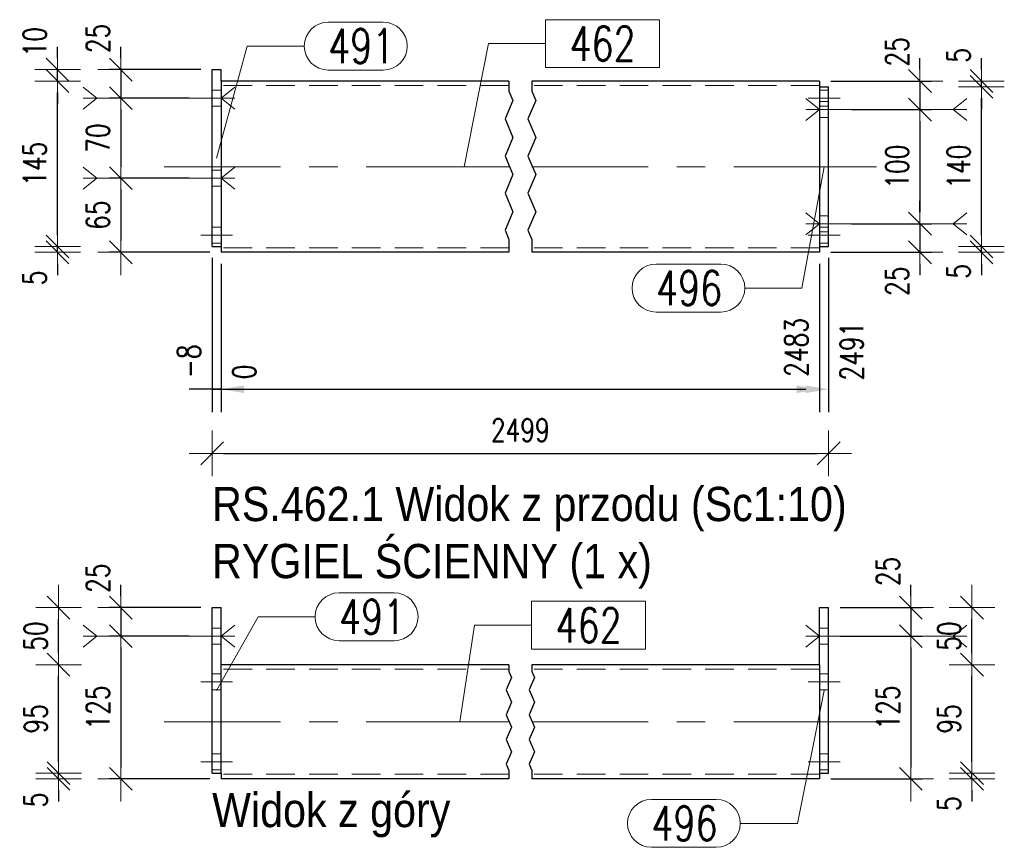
# Model space of a CAD drawing. Header units: millimetres. Extents: x -877 to 135, y 14151 to 14821.
# Tile 9 of 46: x -528 to -442, y 14363 to 14435. Entities that reach past the tile are written whole.
import ezdxf

# ---------------------------------------------------------------- set-up
doc = ezdxf.new("R2010")
doc.units = ezdxf.units.MM
doc.header["$LTSCALE"] = 10
doc.linetypes.add('HIDDEN', pattern=[0.375, 0.25, -0.125])
doc.linetypes.add('MITTE', pattern=[2, 1.25, -0.25, 0.25, -0.25])
doc.layers.get('Defpoints').update_dxf_attribs({"color": 1})
for name, color, linetype, lineweight in [('PS_Bolt', 4, 'Continuous', 13), ('PS_DIM', 4, 'Continuous', 13), ('PS_Hidden', 2, 'HIDDEN', 9), ('PS_Mid', 5, 'MITTE', 15), ('PS_Pos', 1, 'Continuous', 15), ('PS_Shape', 161, 'Continuous', 30), ('PS_SOLID', 7, 'Continuous', 30), ('PS_TEXT', 3, 'Continuous', 18)]:
    doc.layers.add(name, color=color, linetype=linetype, lineweight=lineweight)
doc.styles.add('gil', font='txt', dxfattribs={"width": 0.9})
doc.styles.add('simplex', font='simplex.shx', dxfattribs={"width": 0.75})
doc.dimstyles.new('1_10_GŁ_DS1-LS10', dxfattribs={"dimtxt": 2, "dimasz": 2, "dimexe": 2, "dimexo": 1, "dimgap": 1, "dimtad": 1, "dimjust": 4, "dimdec": 0, "dimlfac": 10, "dimtxsty": 'simplex', "dimblk1": 'NONE', "dimsah": 1, "dimcen": 2, "dimclrd": 256, "dimclre": 256, "dimclrt": 3, "dimadec": 1, "dimazin": 0, "dimtfac": 1, "dimtdec": 0, "dimtmove": 2, "dimatfit": 3, "dimfxl": 1, "dimarcsym": 0})
doc.dimstyles.new('1_10_PRZ', dxfattribs={"dimtxt": 2, "dimasz": 1, "dimexe": 2, "dimexo": 5, "dimgap": 1, "dimtad": 1, "dimdec": 0, "dimlfac": 10, "dimtxsty": 'simplex', "dimblk": 'dimznak', "dimcen": 2, "dimse1": 1, "dimse2": 1, "dimclrt": 3, "dimadec": 1, "dimazin": 0, "dimtfac": 1, "dimtdec": 0, "dimtix": 1, "dimtmove": 2, "dimatfit": 3, "dimldrblk": 'dim-grot', "dimfxl": 1, "dimarcsym": 0})
doc.dimstyles.new('1_10_PRZ_DS1-LS10', dxfattribs={"dimtxt": 2, "dimasz": 1, "dimexe": 2, "dimexo": 5, "dimgap": 1, "dimtad": 1, "dimdec": 0, "dimlfac": 10, "dimtxsty": 'simplex', "dimblk": 'dimznak', "dimcen": 2, "dimse1": 1, "dimse2": 1, "dimclrt": 3, "dimadec": 1, "dimazin": 0, "dimtfac": 1, "dimtdec": 0, "dimtix": 1, "dimtmove": 2, "dimatfit": 3, "dimldrblk": 'dim-grot', "dimfxl": 1, "dimarcsym": 0})
doc.dimstyles.new('1_10_SC', dxfattribs={"dimtxt": 2, "dimasz": 1, "dimexe": 1, "dimexo": 1, "dimgap": 1, "dimtad": 1, "dimdec": 0, "dimlfac": 10, "dimtxsty": 'simplex', "dimblk": 'dimznak', "dimcen": 2, "dimclrd": 256, "dimclre": 256, "dimclrt": 3, "dimadec": 1, "dimazin": 0, "dimtfac": 1, "dimtdec": 0, "dimtix": 1, "dimtmove": 2, "dimatfit": 3, "dimldrblk": 'dim-grot', "dimfxl": 1, "dimarcsym": 0})

# ---------------------------------------------------------------- blocks, each defined once
blk = doc.blocks.new('*D239')
at = {"layer": 'Defpoints', "color": 0, "transparency": 16777216}
for p in [(-511.027, 14415.433), (-510.227, 14414.933), (-510.227, 14402.933)]:
    blk.add_point(p, dxfattribs=at)
at = {"layer": 'PS_DIM', "lineweight": -2, "transparency": 16777216}
for p, q in [((-511.027, 14414.433), (-511.027, 14400.933)), ((-510.227, 14413.933), (-510.227, 14400.933)), ((-511.027, 14402.933), (-513.027, 14402.933)), ((-511.027, 14402.933), (-510.227, 14402.933)), ((-508.227, 14402.933), (-506.227, 14402.933))]:
    blk.add_line(p, q, dxfattribs=at)
at = {"layer": 'PS_DIM', "transparency": 16777216}
blk.add_solid([(-508.227, 14403.267), (-508.227, 14402.6), (-510.227, 14402.933)], dxfattribs=at)
at = {"layer": 'PS_DIM', "color": 3, "transparency": 16777216, "insert": (-513.047, 14405.382), "char_height": 2, "attachment_point": 5, "rotation": 90, "style": 'simplex'}
blk.add_mtext('-8', dxfattribs=at)
blk = doc.blocks.new('_None')
blk = doc.blocks.new('*D240')
at = {"layer": 'Defpoints', "color": 0, "transparency": 16777216}
for p in [(-510.227, 14414.933), (-510.227, 14414.933), (-510.227, 14402.933)]:
    blk.add_point(p, dxfattribs=at)
at = {"layer": 'PS_DIM', "lineweight": -2, "transparency": 16777216}
for p, q in [((-510.227, 14413.933), (-510.227, 14400.933)), ((-510.227, 14413.933), (-510.227, 14400.933)), ((-510.227, 14402.933), (-512.227, 14402.933)), ((-508.227, 14402.933), (-506.227, 14402.933))]:
    blk.add_line(p, q, dxfattribs=at)
at = {"layer": 'PS_DIM', "transparency": 16777216}
blk.add_solid([(-508.227, 14403.267), (-508.227, 14402.6), (-510.227, 14402.933)], dxfattribs=at)
at = {"layer": 'PS_DIM', "color": 3, "transparency": 16777216, "insert": (-508.207, 14404.453), "char_height": 2, "attachment_point": 5, "rotation": 90, "style": 'simplex'}
blk.add_mtext('0', dxfattribs=at)
blk = doc.blocks.new('*D241')
at = {"layer": 'Defpoints', "color": 0, "transparency": 16777216}
for p in [(-510.227, 14414.933), (-457.827, 14414.933), (-457.827, 14402.933)]:
    blk.add_point(p, dxfattribs=at)
at = {"layer": 'PS_DIM', "lineweight": -2, "transparency": 16777216}
for p, q in [((-510.227, 14413.933), (-510.227, 14400.933)), ((-457.827, 14413.933), (-457.827, 14400.933)), ((-510.227, 14402.933), (-459.827, 14402.933))]:
    blk.add_line(p, q, dxfattribs=at)
at = {"layer": 'PS_DIM', "transparency": 16777216}
blk.add_solid([(-459.827, 14403.267), (-459.827, 14402.6), (-457.827, 14402.933)], dxfattribs=at)
at = {"layer": 'PS_DIM', "color": 3, "transparency": 16777216, "insert": (-459.847, 14406.596), "char_height": 2, "attachment_point": 5, "rotation": 90, "style": 'simplex'}
blk.add_mtext('2483', dxfattribs=at)
blk = doc.blocks.new('*D242')
at = {"layer": 'Defpoints', "color": 0, "transparency": 16777216}
for p in [(-457.027, 14415.433), (-510.227, 14414.933), (-457.027, 14402.933)]:
    blk.add_point(p, dxfattribs=at)
at = {"layer": 'PS_DIM', "lineweight": -2, "transparency": 16777216}
for p, q in [((-457.027, 14414.433), (-457.027, 14400.933)), ((-510.227, 14413.933), (-510.227, 14400.933)), ((-510.227, 14402.933), (-459.027, 14402.933))]:
    blk.add_line(p, q, dxfattribs=at)
at = {"layer": 'PS_DIM', "transparency": 16777216}
blk.add_solid([(-459.027, 14403.267), (-459.027, 14402.6), (-457.027, 14402.933)], dxfattribs=at)
at = {"layer": 'PS_DIM', "color": 3, "transparency": 16777216, "insert": (-455.007, 14406.275), "char_height": 2, "attachment_point": 5, "rotation": 90, "style": 'simplex'}
blk.add_mtext('2491', dxfattribs=at)
blk = doc.blocks.new('dimznak')
at = {"color": 0}
for points in [[(0, 2), (0, -2)], [(-2, 0), (2, 0)]]:
    blk.add_lwpolyline(points, dxfattribs=at)
at = {"color": 2}
blk.add_lwpolyline([(1, 1), (-1, -1)], dxfattribs=at)
blk = doc.blocks.new('*D243')
at = {"layer": 'Defpoints', "color": 0, "transparency": 16777216}
for p in [(-457.827, 14429.933), (-456.027, 14427.433), (-449.027, 14427.433)]:
    blk.add_point(p, dxfattribs=at)
at = {"layer": 'PS_DIM', "lineweight": -2, "transparency": 16777216}
for p, q in [((-449.027, 14430.933), (-449.027, 14431.933)), ((-456.827, 14429.933), (-448.027, 14429.933)), ((-449.027, 14429.933), (-449.027, 14427.433)), ((-455.027, 14427.433), (-448.027, 14427.433)), ((-449.027, 14426.433), (-449.027, 14425.433))]:
    blk.add_line(p, q, dxfattribs=at)
for p, rotation in [((-449.027, 14429.933), 270), ((-449.027, 14427.433), 90)]:
    blk.add_blockref('dimznak', p, dxfattribs=dict(at, rotation=rotation))
at = {"layer": 'PS_DIM', "color": 3, "transparency": 16777216, "insert": (-451.027, 14432.487), "char_height": 2, "attachment_point": 5, "rotation": 90, "style": 'simplex'}
blk.add_mtext('25', dxfattribs=at)
blk = doc.blocks.new('dim-grot')
blk.add_hatch(color=256).paths.add_polyline_path([(0, 0), (-2, 0.5), (-2, -0.5)])
blk.add_lwpolyline([(0, 0), (-2, 0.5), (-2, -0.5), (0, 0)])
blk = doc.blocks.new('*D244')
at = {"layer": 'Defpoints', "color": 0, "transparency": 16777216}
for p in [(-456.027, 14427.433), (-456.027, 14417.433), (-449.027, 14417.433)]:
    blk.add_point(p, dxfattribs=at)
at = {"layer": 'PS_DIM', "lineweight": -2, "transparency": 16777216}
for p, q in [((-455.027, 14427.433), (-448.027, 14427.433)), ((-449.027, 14426.433), (-449.027, 14418.433)), ((-455.027, 14417.433), (-448.027, 14417.433))]:
    blk.add_line(p, q, dxfattribs=at)
for p, rotation in [((-449.027, 14427.433), 90), ((-449.027, 14417.433), 270)]:
    blk.add_blockref('dimznak', p, dxfattribs=dict(at, rotation=rotation))
at = {"layer": 'PS_DIM', "color": 3, "transparency": 16777216, "insert": (-451.027, 14422.433), "char_height": 2, "attachment_point": 5, "rotation": 90, "style": 'simplex'}
blk.add_mtext('100', dxfattribs=at)
blk = doc.blocks.new('*D245')
at = {"layer": 'Defpoints', "color": 0, "transparency": 16777216}
for p in [(-456.027, 14417.433), (-457.827, 14414.933), (-449.027, 14414.933)]:
    blk.add_point(p, dxfattribs=at)
at = {"layer": 'PS_DIM', "lineweight": -2, "transparency": 16777216}
for p, q in [((-449.027, 14418.433), (-449.027, 14419.433)), ((-455.027, 14417.433), (-448.027, 14417.433)), ((-449.027, 14417.433), (-449.027, 14414.933)), ((-456.827, 14414.933), (-448.027, 14414.933)), ((-449.027, 14413.933), (-449.027, 14412.933))]:
    blk.add_line(p, q, dxfattribs=at)
for p, rotation in [((-449.027, 14417.433), 270), ((-449.027, 14414.933), 90)]:
    blk.add_blockref('dimznak', p, dxfattribs=dict(at, rotation=rotation))
at = {"layer": 'PS_DIM', "color": 3, "transparency": 16777216, "insert": (-451.027, 14412.394), "char_height": 2, "attachment_point": 5, "rotation": 90, "style": 'simplex'}
blk.add_mtext('25', dxfattribs=at)
blk = doc.blocks.new('*D246')
at = {"layer": 'Defpoints', "color": 0, "transparency": 16777216}
for p in [(-457.027, 14415.433), (-443.635, 14415.433), (-457.827, 14414.933)]:
    blk.add_point(p, dxfattribs=at)
at = {"layer": 'PS_DIM', "color": 0, "lineweight": -2, "transparency": 16777216}
for p, q in [((-443.635, 14416.433), (-443.635, 14417.433)), ((-443.635, 14414.933), (-443.635, 14415.433)), ((-443.635, 14413.933), (-443.635, 14412.933))]:
    blk.add_line(p, q, dxfattribs=at)
for p, rotation in [((-443.635, 14415.433), 270), ((-443.635, 14414.933), 90)]:
    blk.add_blockref('dimznak', p, dxfattribs=dict(at, rotation=rotation))
at = {"layer": 'PS_DIM', "color": 3, "transparency": 16777216, "insert": (-445.635, 14413.27), "char_height": 2, "attachment_point": 5, "rotation": 90, "style": 'simplex'}
blk.add_mtext('5', dxfattribs=at)
blk = doc.blocks.new('*D247')
at = {"layer": 'Defpoints', "color": 0, "transparency": 16777216}
for p in [(-457.027, 14429.433), (-443.635, 14429.433), (-457.027, 14415.433)]:
    blk.add_point(p, dxfattribs=at)
at = {"layer": 'PS_DIM', "color": 0, "lineweight": -2, "transparency": 16777216}
blk.add_line((-443.635, 14416.433), (-443.635, 14428.433), dxfattribs=at)
for p, rotation in [((-443.635, 14429.433), 90), ((-443.635, 14415.433), 270)]:
    blk.add_blockref('dimznak', p, dxfattribs=dict(at, rotation=rotation))
at = {"layer": 'PS_DIM', "color": 3, "transparency": 16777216, "insert": (-445.635, 14422.433), "char_height": 2, "attachment_point": 5, "rotation": 90, "style": 'simplex'}
blk.add_mtext('140', dxfattribs=at)
blk = doc.blocks.new('*D248')
at = {"layer": 'Defpoints', "color": 0, "transparency": 16777216}
for p in [(-457.827, 14429.933), (-443.635, 14429.933), (-457.027, 14429.433)]:
    blk.add_point(p, dxfattribs=at)
at = {"layer": 'PS_DIM', "color": 0, "lineweight": -2, "transparency": 16777216}
for p, q in [((-443.635, 14430.933), (-443.635, 14431.933)), ((-443.635, 14429.433), (-443.635, 14429.933)), ((-443.635, 14428.433), (-443.635, 14427.433))]:
    blk.add_line(p, q, dxfattribs=at)
for p, rotation in [((-443.635, 14429.933), 270), ((-443.635, 14429.433), 90)]:
    blk.add_blockref('dimznak', p, dxfattribs=dict(at, rotation=rotation))
at = {"layer": 'PS_DIM', "color": 3, "transparency": 16777216, "insert": (-445.635, 14432.181), "char_height": 2, "attachment_point": 5, "rotation": 90, "style": 'simplex'}
blk.add_mtext('5', dxfattribs=at)
blk = doc.blocks.new('*D249')
at = {"layer": 'Defpoints', "color": 0, "transparency": 16777216}
for p in [(-511.027, 14430.933), (-519.027, 14428.433), (-512.027, 14428.433)]:
    blk.add_point(p, dxfattribs=at)
at = {"layer": 'PS_DIM', "lineweight": -2, "transparency": 16777216}
for p, q in [((-519.027, 14431.933), (-519.027, 14432.933)), ((-512.027, 14430.933), (-520.027, 14430.933)), ((-519.027, 14430.933), (-519.027, 14428.433)), ((-513.027, 14428.433), (-520.027, 14428.433)), ((-519.027, 14427.433), (-519.027, 14426.433))]:
    blk.add_line(p, q, dxfattribs=at)
for p, rotation in [((-519.027, 14430.933), 270), ((-519.027, 14428.433), 90)]:
    blk.add_blockref('dimznak', p, dxfattribs=dict(at, rotation=rotation))
at = {"layer": 'PS_DIM', "color": 3, "transparency": 16777216, "insert": (-521.027, 14433.661), "char_height": 2, "attachment_point": 5, "rotation": 90, "style": 'simplex'}
blk.add_mtext('25', dxfattribs=at)
blk = doc.blocks.new('*D250')
at = {"layer": 'Defpoints', "color": 0, "transparency": 16777216}
for p in [(-512.027, 14428.433), (-519.027, 14421.433), (-512.027, 14421.433)]:
    blk.add_point(p, dxfattribs=at)
at = {"layer": 'PS_DIM', "lineweight": -2, "transparency": 16777216}
for p, q in [((-513.027, 14428.433), (-520.027, 14428.433)), ((-519.027, 14427.433), (-519.027, 14422.433)), ((-513.027, 14421.433), (-520.027, 14421.433))]:
    blk.add_line(p, q, dxfattribs=at)
for p, rotation in [((-519.027, 14428.433), 90), ((-519.027, 14421.433), 270)]:
    blk.add_blockref('dimznak', p, dxfattribs=dict(at, rotation=rotation))
at = {"layer": 'PS_DIM', "color": 3, "transparency": 16777216, "insert": (-521.027, 14424.933), "char_height": 2, "attachment_point": 5, "rotation": 90, "style": 'simplex'}
blk.add_mtext('70', dxfattribs=at)
blk = doc.blocks.new('*D251')
at = {"layer": 'Defpoints', "color": 0, "transparency": 16777216}
for p in [(-512.027, 14421.433), (-519.027, 14414.933), (-510.227, 14414.933)]:
    blk.add_point(p, dxfattribs=at)
at = {"layer": 'PS_DIM', "lineweight": -2, "transparency": 16777216}
for p, q in [((-513.027, 14421.433), (-520.027, 14421.433)), ((-519.027, 14420.433), (-519.027, 14415.933)), ((-511.227, 14414.933), (-520.027, 14414.933))]:
    blk.add_line(p, q, dxfattribs=at)
for p, rotation in [((-519.027, 14421.433), 90), ((-519.027, 14414.933), 270)]:
    blk.add_blockref('dimznak', p, dxfattribs=dict(at, rotation=rotation))
at = {"layer": 'PS_DIM', "color": 3, "transparency": 16777216, "insert": (-521.027, 14418.183), "char_height": 2, "attachment_point": 5, "rotation": 90, "style": 'simplex'}
blk.add_mtext('65', dxfattribs=at)
blk = doc.blocks.new('*D252')
at = {"layer": 'Defpoints', "color": 0, "transparency": 16777216}
for p in [(-524.568, 14415.433), (-511.027, 14415.433), (-510.227, 14414.933)]:
    blk.add_point(p, dxfattribs=at)
at = {"layer": 'PS_DIM', "color": 0, "lineweight": -2, "transparency": 16777216}
for p, q in [((-524.568, 14416.433), (-524.568, 14417.433)), ((-524.568, 14414.933), (-524.568, 14415.433)), ((-524.568, 14413.933), (-524.568, 14412.933))]:
    blk.add_line(p, q, dxfattribs=at)
for p, rotation in [((-524.568, 14415.433), 270), ((-524.568, 14414.933), 90)]:
    blk.add_blockref('dimznak', p, dxfattribs=dict(at, rotation=rotation))
at = {"layer": 'PS_DIM', "color": 3, "transparency": 16777216, "insert": (-526.568, 14412.688), "char_height": 2, "attachment_point": 5, "rotation": 90, "style": 'simplex'}
blk.add_mtext('5', dxfattribs=at)
blk = doc.blocks.new('*D253')
at = {"layer": 'Defpoints', "color": 0, "transparency": 16777216}
for p in [(-524.568, 14429.933), (-510.227, 14429.933), (-511.027, 14415.433)]:
    blk.add_point(p, dxfattribs=at)
at = {"layer": 'PS_DIM', "color": 0, "lineweight": -2, "transparency": 16777216}
blk.add_line((-524.568, 14416.433), (-524.568, 14428.933), dxfattribs=at)
for p, rotation in [((-524.568, 14429.933), 90), ((-524.568, 14415.433), 270)]:
    blk.add_blockref('dimznak', p, dxfattribs=dict(at, rotation=rotation))
at = {"layer": 'PS_DIM', "color": 3, "transparency": 16777216, "insert": (-526.568, 14422.683), "char_height": 2, "attachment_point": 5, "rotation": 90, "style": 'simplex'}
blk.add_mtext('145', dxfattribs=at)
blk = doc.blocks.new('*D254')
at = {"layer": 'Defpoints', "color": 0, "transparency": 16777216}
for p in [(-524.568, 14430.933), (-511.027, 14430.933), (-510.227, 14429.933)]:
    blk.add_point(p, dxfattribs=at)
at = {"layer": 'PS_DIM', "color": 0, "lineweight": -2, "transparency": 16777216}
for p, q in [((-524.568, 14431.933), (-524.568, 14432.933)), ((-524.568, 14429.933), (-524.568, 14430.933)), ((-524.568, 14428.933), (-524.568, 14427.933))]:
    blk.add_line(p, q, dxfattribs=at)
for p, rotation in [((-524.568, 14430.933), 270), ((-524.568, 14429.933), 90)]:
    blk.add_blockref('dimznak', p, dxfattribs=dict(at, rotation=rotation))
at = {"layer": 'PS_DIM', "color": 3, "transparency": 16777216, "insert": (-526.568, 14433.374), "char_height": 2, "attachment_point": 5, "rotation": 90, "style": 'simplex'}
blk.add_mtext('10', dxfattribs=at)
blk = doc.blocks.new('*D255')
at = {"layer": 'Defpoints', "color": 0, "transparency": 16777216}
for p in [(-511.027, 14383.806), (-519.027, 14381.306), (-512.027, 14381.306)]:
    blk.add_point(p, dxfattribs=at)
at = {"layer": 'PS_DIM', "lineweight": -2, "transparency": 16777216}
for p, q in [((-519.027, 14384.806), (-519.027, 14385.806)), ((-512.027, 14383.806), (-520.027, 14383.806)), ((-519.027, 14383.806), (-519.027, 14381.306)), ((-513.027, 14381.306), (-520.027, 14381.306)), ((-519.027, 14380.306), (-519.027, 14379.306))]:
    blk.add_line(p, q, dxfattribs=at)
for p, rotation in [((-519.027, 14383.806), 270), ((-519.027, 14381.306), 90)]:
    blk.add_blockref('dimznak', p, dxfattribs=dict(at, rotation=rotation))
at = {"layer": 'PS_DIM', "color": 3, "transparency": 16777216, "insert": (-521.027, 14386.379), "char_height": 2, "attachment_point": 5, "rotation": 90, "style": 'simplex'}
blk.add_mtext('25', dxfattribs=at)
blk = doc.blocks.new('*D256')
at = {"layer": 'Defpoints', "color": 0, "transparency": 16777216}
for p in [(-512.027, 14381.306), (-519.027, 14368.806), (-510.227, 14368.806)]:
    blk.add_point(p, dxfattribs=at)
at = {"layer": 'PS_DIM', "lineweight": -2, "transparency": 16777216}
for p, q in [((-513.027, 14381.306), (-520.027, 14381.306)), ((-519.027, 14380.306), (-519.027, 14369.806)), ((-511.227, 14368.806), (-520.027, 14368.806))]:
    blk.add_line(p, q, dxfattribs=at)
for p, rotation in [((-519.027, 14381.306), 90), ((-519.027, 14368.806), 270)]:
    blk.add_blockref('dimznak', p, dxfattribs=dict(at, rotation=rotation))
at = {"layer": 'PS_DIM', "color": 3, "transparency": 16777216, "insert": (-521.027, 14375.056), "char_height": 2, "attachment_point": 5, "rotation": 90, "style": 'simplex'}
blk.add_mtext('125', dxfattribs=at)
blk = doc.blocks.new('*D257')
at = {"layer": 'Defpoints', "color": 0, "transparency": 16777216}
for p in [(-524.478, 14369.306), (-511.027, 14369.306), (-510.227, 14368.806)]:
    blk.add_point(p, dxfattribs=at)
at = {"layer": 'PS_DIM', "color": 0, "lineweight": -2, "transparency": 16777216}
for p, q in [((-524.478, 14370.306), (-524.478, 14371.306)), ((-524.478, 14368.806), (-524.478, 14369.306)), ((-524.478, 14367.806), (-524.478, 14366.806))]:
    blk.add_line(p, q, dxfattribs=at)
for p, rotation in [((-524.478, 14369.306), 270), ((-524.478, 14368.806), 90)]:
    blk.add_blockref('dimznak', p, dxfattribs=dict(at, rotation=rotation))
at = {"layer": 'PS_DIM', "color": 3, "transparency": 16777216, "insert": (-526.478, 14366.957), "char_height": 2, "attachment_point": 5, "rotation": 90, "style": 'simplex'}
blk.add_mtext('5', dxfattribs=at)
blk = doc.blocks.new('*D258')
at = {"layer": 'Defpoints', "color": 0, "transparency": 16777216}
for p in [(-524.478, 14378.806), (-510.227, 14378.806), (-511.027, 14369.306)]:
    blk.add_point(p, dxfattribs=at)
at = {"layer": 'PS_DIM', "color": 0, "lineweight": -2, "transparency": 16777216}
blk.add_line((-524.478, 14370.306), (-524.478, 14377.806), dxfattribs=at)
for p, rotation in [((-524.478, 14378.806), 90), ((-524.478, 14369.306), 270)]:
    blk.add_blockref('dimznak', p, dxfattribs=dict(at, rotation=rotation))
at = {"layer": 'PS_DIM', "color": 3, "transparency": 16777216, "insert": (-526.478, 14374.056), "char_height": 2, "attachment_point": 5, "rotation": 90, "style": 'simplex'}
blk.add_mtext('95', dxfattribs=at)
blk = doc.blocks.new('*D259')
at = {"layer": 'Defpoints', "color": 0, "transparency": 16777216}
for p in [(-524.478, 14383.806), (-511.027, 14383.806), (-510.227, 14378.806)]:
    blk.add_point(p, dxfattribs=at)
at = {"layer": 'PS_DIM', "color": 0, "lineweight": -2, "transparency": 16777216}
blk.add_line((-524.478, 14379.806), (-524.478, 14382.806), dxfattribs=at)
for p, rotation in [((-524.478, 14383.806), 90), ((-524.478, 14378.806), 270)]:
    blk.add_blockref('dimznak', p, dxfattribs=dict(at, rotation=rotation))
at = {"layer": 'PS_DIM', "color": 3, "transparency": 16777216, "insert": (-526.478, 14381.306), "char_height": 2, "attachment_point": 5, "rotation": 90, "style": 'simplex'}
blk.add_mtext('50', dxfattribs=at)
blk = doc.blocks.new('*D260')
at = {"layer": 'Defpoints', "color": 0, "transparency": 16777216}
for p in [(-457.027, 14383.806), (-457.027, 14381.306), (-449.827, 14381.306)]:
    blk.add_point(p, dxfattribs=at)
at = {"layer": 'PS_DIM', "lineweight": -2, "transparency": 16777216}
for p, q in [((-449.827, 14384.806), (-449.827, 14385.806)), ((-456.027, 14383.806), (-448.827, 14383.806)), ((-449.827, 14383.806), (-449.827, 14381.306)), ((-456.027, 14381.306), (-448.827, 14381.306)), ((-449.827, 14380.306), (-449.827, 14379.306))]:
    blk.add_line(p, q, dxfattribs=at)
for p, rotation in [((-449.827, 14383.806), 270), ((-449.827, 14381.306), 90)]:
    blk.add_blockref('dimznak', p, dxfattribs=dict(at, rotation=rotation))
at = {"layer": 'PS_DIM', "color": 3, "transparency": 16777216, "insert": (-451.827, 14386.968), "char_height": 2, "attachment_point": 5, "rotation": 90, "style": 'simplex'}
blk.add_mtext('25', dxfattribs=at)
blk = doc.blocks.new('*D261')
at = {"layer": 'Defpoints', "color": 0, "transparency": 16777216}
for p in [(-457.027, 14381.306), (-457.827, 14368.806), (-449.827, 14368.806)]:
    blk.add_point(p, dxfattribs=at)
at = {"layer": 'PS_DIM', "lineweight": -2, "transparency": 16777216}
for p, q in [((-456.027, 14381.306), (-448.827, 14381.306)), ((-449.827, 14380.306), (-449.827, 14369.806)), ((-456.827, 14368.806), (-448.827, 14368.806))]:
    blk.add_line(p, q, dxfattribs=at)
for p, rotation in [((-449.827, 14381.306), 90), ((-449.827, 14368.806), 270)]:
    blk.add_blockref('dimznak', p, dxfattribs=dict(at, rotation=rotation))
at = {"layer": 'PS_DIM', "color": 3, "transparency": 16777216, "insert": (-451.827, 14375.056), "char_height": 2, "attachment_point": 5, "rotation": 90, "style": 'simplex'}
blk.add_mtext('125', dxfattribs=at)
blk = doc.blocks.new('*D262')
at = {"layer": 'Defpoints', "color": 0, "transparency": 16777216}
for p in [(-457.027, 14369.306), (-444.467, 14369.306), (-457.827, 14368.806)]:
    blk.add_point(p, dxfattribs=at)
at = {"layer": 'PS_DIM', "color": 0, "lineweight": -2, "transparency": 16777216}
for p, q in [((-444.467, 14370.306), (-444.467, 14371.306)), ((-444.467, 14368.806), (-444.467, 14369.306)), ((-444.467, 14367.806), (-444.467, 14366.806))]:
    blk.add_line(p, q, dxfattribs=at)
for p, rotation in [((-444.467, 14369.306), 270), ((-444.467, 14368.806), 90)]:
    blk.add_blockref('dimznak', p, dxfattribs=dict(at, rotation=rotation))
at = {"layer": 'PS_DIM', "color": 3, "transparency": 16777216, "insert": (-446.467, 14366.624), "char_height": 2, "attachment_point": 5, "rotation": 90, "style": 'simplex'}
blk.add_mtext('5', dxfattribs=at)
blk = doc.blocks.new('*D263')
at = {"layer": 'Defpoints', "color": 0, "transparency": 16777216}
for p in [(-457.827, 14378.806), (-444.467, 14378.806), (-457.027, 14369.306)]:
    blk.add_point(p, dxfattribs=at)
at = {"layer": 'PS_DIM', "color": 0, "lineweight": -2, "transparency": 16777216}
blk.add_line((-444.467, 14370.306), (-444.467, 14377.806), dxfattribs=at)
for p, rotation in [((-444.467, 14378.806), 90), ((-444.467, 14369.306), 270)]:
    blk.add_blockref('dimznak', p, dxfattribs=dict(at, rotation=rotation))
at = {"layer": 'PS_DIM', "color": 3, "transparency": 16777216, "insert": (-446.467, 14374.056), "char_height": 2, "attachment_point": 5, "rotation": 90, "style": 'simplex'}
blk.add_mtext('95', dxfattribs=at)
blk = doc.blocks.new('*D264')
at = {"layer": 'Defpoints', "color": 0, "transparency": 16777216}
for p in [(-457.027, 14383.806), (-444.467, 14383.806), (-457.827, 14378.806)]:
    blk.add_point(p, dxfattribs=at)
at = {"layer": 'PS_DIM', "color": 0, "lineweight": -2, "transparency": 16777216}
blk.add_line((-444.467, 14379.806), (-444.467, 14382.806), dxfattribs=at)
for p, rotation in [((-444.467, 14383.806), 90), ((-444.467, 14378.806), 270)]:
    blk.add_blockref('dimznak', p, dxfattribs=dict(at, rotation=rotation))
at = {"layer": 'PS_DIM', "color": 3, "transparency": 16777216, "insert": (-446.467, 14381.306), "char_height": 2, "attachment_point": 5, "rotation": 90, "style": 'simplex'}
blk.add_mtext('50', dxfattribs=at)
blk = doc.blocks.new('*D278')
at = {"layer": 'Defpoints', "color": 0, "transparency": 16777216}
for p in [(-511.027, 14415.433), (-457.027, 14415.433), (-457.027, 14397.316)]:
    blk.add_point(p, dxfattribs=at)
at = {"layer": 'PS_DIM', "color": 0, "lineweight": -2, "transparency": 16777216}
blk.add_line((-510.027, 14397.316), (-458.027, 14397.316), dxfattribs=at)
at = {"layer": 'PS_DIM', "color": 0, "lineweight": -2, "transparency": 16777216, "rotation": 180}
blk.add_blockref('dimznak', (-511.027, 14397.316), dxfattribs=at)
at = {"layer": 'PS_DIM', "color": 0, "lineweight": -2, "transparency": 16777216}
blk.add_blockref('dimznak', (-457.027, 14397.316), dxfattribs=at)
at = {"layer": 'PS_DIM', "color": 3, "transparency": 16777216, "insert": (-484.027, 14399.356), "char_height": 2, "attachment_point": 5, "style": 'simplex'}
blk.add_mtext('2499', dxfattribs=at)
blk = doc.blocks.new('*X849')
at = {"color": 5, "linetype": 'Continuous'}
for p, q in [((-522.327, 14429.393), (-521.127, 14428.433)), ((-509.027, 14429.393), (-510.227, 14428.433)), ((-521.127, 14428.433), (-522.327, 14427.473)), ((-509.027, 14428.433), (-522.327, 14428.433)), ((-510.227, 14428.433), (-509.027, 14427.473))]:
    blk.add_line(p, q, dxfattribs=at)
blk = doc.blocks.new('*X850')
at = {"color": 5, "linetype": 'Continuous'}
for p, q in [((-522.327, 14422.393), (-521.127, 14421.433)), ((-509.027, 14422.393), (-510.227, 14421.433)), ((-521.127, 14421.433), (-522.327, 14420.473)), ((-509.027, 14421.433), (-522.327, 14421.433)), ((-510.227, 14421.433), (-509.027, 14420.473))]:
    blk.add_line(p, q, dxfattribs=at)
blk = doc.blocks.new('*X851')
at = {"color": 4, "linetype": 'Continuous'}
for p, q in [((-459.027, 14428.393), (-457.827, 14427.433)), ((-444.927, 14428.393), (-446.127, 14427.433)), ((-457.827, 14427.433), (-459.027, 14426.473)), ((-444.927, 14427.433), (-459.027, 14427.433)), ((-446.127, 14427.433), (-444.927, 14426.473))]:
    blk.add_line(p, q, dxfattribs=at)
blk = doc.blocks.new('*X852')
at = {"color": 4, "linetype": 'Continuous'}
for p, q in [((-459.027, 14418.393), (-457.827, 14417.433)), ((-444.927, 14418.393), (-446.127, 14417.433)), ((-457.827, 14417.433), (-459.027, 14416.473)), ((-444.927, 14417.433), (-459.027, 14417.433)), ((-446.127, 14417.433), (-444.927, 14416.473))]:
    blk.add_line(p, q, dxfattribs=at)
blk = doc.blocks.new('*X855')
at = {"color": 1}
for p, q in [((-485.027, 14429.933), (-485.027, 14429.051)), ((-483.027, 14429.933), (-483.027, 14429.051)), ((-485.027, 14429.051), (-484.684, 14428.238)), ((-483.027, 14429.051), (-482.684, 14428.238)), ((-484.684, 14428.238), (-485.371, 14426.613)), ((-482.684, 14428.238), (-483.371, 14426.613)), ((-485.371, 14426.613), (-484.684, 14424.988)), ((-483.371, 14426.613), (-482.684, 14424.988)), ((-484.684, 14424.988), (-485.371, 14423.362)), ((-482.684, 14424.988), (-483.371, 14423.362)), ((-485.371, 14423.362), (-484.684, 14421.737)), ((-483.371, 14423.362), (-482.684, 14421.737)), ((-484.684, 14421.737), (-485.371, 14420.111)), ((-482.684, 14421.737), (-483.371, 14420.111)), ((-485.371, 14420.111), (-484.684, 14418.486)), ((-483.371, 14420.111), (-482.684, 14418.486)), ((-484.684, 14418.486), (-485.371, 14416.861)), ((-482.684, 14418.486), (-483.371, 14416.861)), ((-485.371, 14416.861), (-485.027, 14416.048)), ((-483.371, 14416.861), (-483.027, 14416.048)), ((-485.027, 14416.048), (-485.027, 14414.933)), ((-483.027, 14416.048), (-483.027, 14414.933))]:
    blk.add_line(p, q, dxfattribs=at)
at = {"layer": 'PS_Hidden', "color": 2, "linetype": 'HIDDEN'}
for p, q in [((-511.027, 14429.133), (-510.227, 14429.133)), ((-485.027, 14429.533), (-510.227, 14429.533)), ((-457.827, 14429.533), (-483.027, 14429.533)), ((-457.027, 14429.133), (-457.827, 14429.133)), ((-457.827, 14428.133), (-457.027, 14428.133)), ((-511.027, 14427.733), (-510.227, 14427.733)), ((-457.027, 14427.733), (-457.827, 14427.733)), ((-457.827, 14426.733), (-457.027, 14426.733)), ((-511.027, 14422.133), (-510.227, 14422.133)), ((-511.027, 14420.733), (-510.227, 14420.733)), ((-457.827, 14418.133), (-457.027, 14418.133)), ((-511.027, 14417.133), (-510.227, 14417.133)), ((-457.027, 14417.133), (-457.827, 14417.133)), ((-457.827, 14416.733), (-457.027, 14416.733)), ((-511.027, 14415.733), (-510.227, 14415.733)), ((-485.027, 14415.333), (-510.227, 14415.333)), ((-457.827, 14415.333), (-483.027, 14415.333)), ((-457.027, 14415.733), (-457.827, 14415.733))]:
    blk.add_line(p, q, dxfattribs=at)
at = {"layer": 'PS_Mid', "color": 5, "linetype": 'MITTE'}
for p, q in [((-509.227, 14428.433), (-512.027, 14428.433)), ((-509.227, 14428.433), (-512.027, 14428.433)), ((-509.227, 14428.433), (-512.027, 14428.433)), ((-458.827, 14428.433), (-456.027, 14428.433)), ((-458.827, 14428.433), (-456.027, 14428.433)), ((-456.027, 14427.433), (-458.827, 14427.433)), ((-485.027, 14422.433), (-515.227, 14422.433)), ((-452.827, 14422.433), (-483.027, 14422.433)), ((-509.227, 14421.433), (-512.027, 14421.433)), ((-456.027, 14417.433), (-458.827, 14417.433)), ((-509.227, 14416.433), (-512.027, 14416.433)), ((-509.227, 14416.433), (-512.027, 14416.433)), ((-458.827, 14416.433), (-456.027, 14416.433)), ((-458.827, 14416.433), (-456.027, 14416.433))]:
    blk.add_line(p, q, dxfattribs=at)
at = {"layer": 'PS_SOLID', "color": 7, "linetype": 'Continuous'}
for p, q in [((-511.027, 14415.433), (-511.027, 14430.933)), ((-511.027, 14430.933), (-510.227, 14430.933)), ((-510.227, 14429.933), (-510.227, 14430.933)), ((-485.027, 14429.933), (-510.227, 14429.933)), ((-510.227, 14429.933), (-510.227, 14414.933)), ((-457.827, 14429.933), (-483.027, 14429.933)), ((-457.827, 14429.933), (-457.827, 14414.933)), ((-457.827, 14429.433), (-457.027, 14429.433)), ((-457.027, 14415.433), (-457.027, 14429.433)), ((-511.027, 14415.433), (-510.227, 14415.433)), ((-457.827, 14415.433), (-457.027, 14415.433)), ((-485.027, 14414.933), (-510.227, 14414.933)), ((-457.827, 14414.933), (-483.027, 14414.933))]:
    blk.add_line(p, q, dxfattribs=at)
blk = doc.blocks.new('*X856')
at = {"color": 1}
for p, q in [((-471.833, 14435.309), (-481.818, 14435.309)), ((-481.818, 14435.309), (-481.818, 14431.109)), ((-471.833, 14431.109), (-471.833, 14435.309)), ((-488.94, 14422.433), (-486.818, 14433.209)), ((-486.818, 14433.209), (-481.818, 14433.209)), ((-481.818, 14431.109), (-471.833, 14431.109))]:
    blk.add_line(p, q, dxfattribs=at)
at = {"color": 30, "style": 'simplex', "width": 0.75}
blk.add_text('462', height=3, dxfattribs=at).set_placement((-479.718, 14431.709))
blk = doc.blocks.new('*X857')
at = {"color": 1}
for p, q in [((-457.427, 14422.433), (-459.363, 14411.797)), ((-472.141, 14413.897), (-466.463, 14413.897)), ((-464.363, 14411.797), (-459.363, 14411.797)), ((-472.141, 14409.697), (-466.463, 14409.697))]:
    blk.add_line(p, q, dxfattribs=at)
for centre, start, end in [((-472.141, 14411.797), 90, 270), ((-466.463, 14411.797), 270, 90)]:
    blk.add_arc(centre, 2.1, start, end, dxfattribs=at)
at = {"color": 30, "style": 'simplex', "width": 0.75}
blk.add_text('496', height=3, dxfattribs=at).set_placement((-472.141, 14410.297))
blk = doc.blocks.new('*X858')
at = {"color": 1}
for p, q in [((-500.856, 14435.095), (-496.034, 14435.095)), ((-510.627, 14423.183), (-507.956, 14432.995)), ((-507.956, 14432.995), (-502.956, 14432.995)), ((-500.856, 14430.895), (-496.034, 14430.895))]:
    blk.add_line(p, q, dxfattribs=at)
for centre, start, end in [((-500.856, 14432.995), 90, 270), ((-496.034, 14432.995), 270, 90)]:
    blk.add_arc(centre, 2.1, start, end, dxfattribs=at)
at = {"color": 30, "style": 'simplex', "width": 0.75}
blk.add_text('491', height=3, dxfattribs=at).set_placement((-500.856, 14431.495))
blk = doc.blocks.new('*X859')
at = {"color": 3, "style": 'gil', "width": 0.9}
for s, p in [('RS.462.1 Widok z przodu (Sc1:10)', (-511.027, 14391.382)), ('RYGIEL ŚCIENNY (1 x)', (-511.027, 14386.382))]:
    blk.add_text(s, height=3, dxfattribs=at).set_placement(p)
blk = doc.blocks.new('*X860')
at = {"color": 5, "linetype": 'Continuous'}
for p, q in [((-522.327, 14382.266), (-521.127, 14381.306)), ((-509.027, 14382.266), (-510.227, 14381.306)), ((-521.127, 14381.306), (-522.327, 14380.346)), ((-509.027, 14381.306), (-522.327, 14381.306)), ((-510.227, 14381.306), (-509.027, 14380.346))]:
    blk.add_line(p, q, dxfattribs=at)
blk = doc.blocks.new('*X861')
at = {"color": 5, "linetype": 'Continuous'}
for p, q in [((-522.327, 14382.266), (-521.127, 14381.306)), ((-509.027, 14382.266), (-510.227, 14381.306)), ((-521.127, 14381.306), (-522.327, 14380.346)), ((-509.027, 14381.306), (-522.327, 14381.306)), ((-510.227, 14381.306), (-509.027, 14380.346))]:
    blk.add_line(p, q, dxfattribs=at)
blk = doc.blocks.new('*X862')
at = {"color": 4, "linetype": 'Continuous'}
for p, q in [((-459.027, 14382.266), (-457.827, 14381.306)), ((-444.927, 14382.266), (-446.127, 14381.306)), ((-457.827, 14381.306), (-459.027, 14380.346)), ((-444.927, 14381.306), (-459.027, 14381.306)), ((-446.127, 14381.306), (-444.927, 14380.346))]:
    blk.add_line(p, q, dxfattribs=at)
blk = doc.blocks.new('*X863')
at = {"color": 4, "linetype": 'Continuous'}
for p, q in [((-459.027, 14382.266), (-457.827, 14381.306)), ((-444.927, 14382.266), (-446.127, 14381.306)), ((-457.827, 14381.306), (-459.027, 14380.346)), ((-444.927, 14381.306), (-459.027, 14381.306)), ((-446.127, 14381.306), (-444.927, 14380.346))]:
    blk.add_line(p, q, dxfattribs=at)
blk = doc.blocks.new('*X866')
at = {"color": 1}
for p, q in [((-485.027, 14378.806), (-485.027, 14378.217)), ((-483.027, 14378.806), (-483.027, 14378.217)), ((-485.027, 14378.217), (-484.798, 14377.676)), ((-483.027, 14378.217), (-482.798, 14377.676)), ((-484.798, 14377.676), (-485.256, 14376.592)), ((-482.798, 14377.676), (-483.256, 14376.592)), ((-485.256, 14376.592), (-484.798, 14375.508)), ((-483.256, 14376.592), (-482.798, 14375.508)), ((-484.798, 14375.508), (-485.256, 14374.425)), ((-482.798, 14375.508), (-483.256, 14374.425)), ((-485.256, 14374.425), (-484.798, 14373.341)), ((-483.256, 14374.425), (-482.798, 14373.341)), ((-484.798, 14373.341), (-485.256, 14372.258)), ((-482.798, 14373.341), (-483.256, 14372.258)), ((-485.256, 14372.258), (-484.798, 14371.174)), ((-483.256, 14372.258), (-482.798, 14371.174)), ((-484.798, 14371.174), (-485.256, 14370.09)), ((-482.798, 14371.174), (-483.256, 14370.09)), ((-485.256, 14370.09), (-485.027, 14369.549)), ((-485.027, 14369.549), (-485.027, 14368.806)), ((-483.256, 14370.09), (-483.027, 14369.549)), ((-483.027, 14369.549), (-483.027, 14368.806))]:
    blk.add_line(p, q, dxfattribs=at)
at = {"layer": 'PS_Hidden', "color": 2, "linetype": 'HIDDEN'}
for p, q in [((-511.027, 14382.006), (-510.227, 14382.006)), ((-457.827, 14382.006), (-457.027, 14382.006)), ((-511.027, 14380.606), (-510.227, 14380.606)), ((-457.827, 14380.606), (-457.027, 14380.606)), ((-511.027, 14378.006), (-510.227, 14378.006)), ((-485.027, 14378.406), (-510.227, 14378.406)), ((-457.827, 14378.406), (-483.027, 14378.406)), ((-457.027, 14378.006), (-457.827, 14378.006)), ((-511.027, 14376.606), (-510.227, 14376.606)), ((-457.027, 14376.606), (-457.827, 14376.606)), ((-511.027, 14371.006), (-510.227, 14371.006)), ((-457.027, 14371.006), (-457.827, 14371.006)), ((-511.027, 14369.606), (-510.227, 14369.606)), ((-457.027, 14369.606), (-457.827, 14369.606)), ((-485.027, 14369.206), (-510.227, 14369.206)), ((-457.827, 14369.206), (-483.027, 14369.206))]:
    blk.add_line(p, q, dxfattribs=at)
at = {"layer": 'PS_Mid', "color": 5, "linetype": 'MITTE'}
for p, q in [((-509.227, 14381.306), (-512.027, 14381.306)), ((-509.227, 14381.306), (-512.027, 14381.306)), ((-456.027, 14381.306), (-458.827, 14381.306)), ((-456.027, 14381.306), (-458.827, 14381.306)), ((-509.227, 14377.306), (-512.027, 14377.306)), ((-509.227, 14377.306), (-512.027, 14377.306)), ((-458.827, 14377.306), (-456.027, 14377.306)), ((-458.827, 14377.306), (-456.027, 14377.306)), ((-485.027, 14373.806), (-515.227, 14373.806)), ((-452.827, 14373.806), (-483.027, 14373.806)), ((-509.227, 14370.306), (-512.027, 14370.306)), ((-509.227, 14370.306), (-512.027, 14370.306)), ((-458.827, 14370.306), (-456.027, 14370.306)), ((-458.827, 14370.306), (-456.027, 14370.306))]:
    blk.add_line(p, q, dxfattribs=at)
at = {"layer": 'PS_SOLID', "color": 7, "linetype": 'Continuous'}
for p, q in [((-511.027, 14369.306), (-511.027, 14383.806)), ((-511.027, 14383.806), (-510.227, 14383.806)), ((-510.227, 14369.306), (-510.227, 14383.806)), ((-457.827, 14378.806), (-457.827, 14383.806)), ((-457.827, 14383.806), (-457.027, 14383.806)), ((-457.027, 14369.306), (-457.027, 14383.806)), ((-485.027, 14378.806), (-510.227, 14378.806)), ((-457.827, 14378.806), (-483.027, 14378.806)), ((-457.827, 14378.806), (-457.827, 14368.806)), ((-511.027, 14369.306), (-510.227, 14369.306)), ((-510.227, 14369.306), (-510.227, 14368.806)), ((-457.827, 14369.306), (-457.027, 14369.306)), ((-485.027, 14368.806), (-510.227, 14368.806)), ((-457.827, 14368.806), (-483.027, 14368.806))]:
    blk.add_line(p, q, dxfattribs=at)
blk = doc.blocks.new('*X867')
at = {"color": 1}
for p, q in [((-473.054, 14384.363), (-483.04, 14384.363)), ((-483.04, 14384.363), (-483.04, 14380.163)), ((-473.054, 14380.163), (-473.054, 14384.363)), ((-489.323, 14373.806), (-488.04, 14382.263)), ((-488.04, 14382.263), (-483.04, 14382.263)), ((-483.04, 14380.163), (-473.054, 14380.163))]:
    blk.add_line(p, q, dxfattribs=at)
at = {"color": 30, "style": 'simplex', "width": 0.75}
blk.add_text('462', height=3, dxfattribs=at).set_placement((-480.94, 14380.763))
blk = doc.blocks.new('*X868')
at = {"color": 1}
for p, q in [((-457.427, 14376.556), (-459.763, 14364.907)), ((-472.542, 14367.007), (-466.863, 14367.007)), ((-464.763, 14364.907), (-459.763, 14364.907)), ((-472.542, 14362.807), (-466.863, 14362.807))]:
    blk.add_line(p, q, dxfattribs=at)
for centre, start, end in [((-472.542, 14364.907), 90, 270), ((-466.863, 14364.907), 270, 90)]:
    blk.add_arc(centre, 2.1, start, end, dxfattribs=at)
at = {"color": 30, "style": 'simplex', "width": 0.75}
blk.add_text('496', height=3, dxfattribs=at).set_placement((-472.542, 14363.407))
blk = doc.blocks.new('*X869')
at = {"color": 1}
for p, q in [((-499.905, 14385.102), (-495.084, 14385.102)), ((-510.627, 14376.556), (-507.005, 14383.002)), ((-507.005, 14383.002), (-502.005, 14383.002)), ((-499.905, 14380.902), (-495.084, 14380.902))]:
    blk.add_line(p, q, dxfattribs=at)
for centre, start, end in [((-499.905, 14383.002), 90, 270), ((-495.084, 14383.002), 270, 90)]:
    blk.add_arc(centre, 2.1, start, end, dxfattribs=at)
at = {"color": 30, "style": 'simplex', "width": 0.75}
blk.add_text('491', height=3, dxfattribs=at).set_placement((-499.905, 14381.502))
blk = doc.blocks.new('*X870')
at = {"color": 3, "style": 'gil', "width": 0.9}
blk.add_text('Widok z góry', height=3, dxfattribs=at).set_placement((-511.027, 14364.575))

msp = doc.modelspace()

# ---------------------------------------------------------------- block references
at = {"layer": 'PS_Bolt', "color": 5}
for name in ['*X849', '*X850', '*X860', '*X861']:
    msp.add_blockref(name, (0, 0), dxfattribs=at)
at = {"layer": 'PS_Bolt', "color": 4}
for name in ['*X851', '*X852', '*X862', '*X863']:
    msp.add_blockref(name, (0, 0), dxfattribs=at)
at = {"layer": 'PS_Pos'}
for name in ['*X858', '*X856', '*X857', '*X869', '*X867', '*X868']:
    msp.add_blockref(name, (0, 0), dxfattribs=at)
at = {"layer": 'PS_Shape', "color": 20}
for name in ['*X855', '*X866']:
    msp.add_blockref(name, (0, 0), dxfattribs=at)
at = {"layer": 'PS_TEXT'}
for name in ['*X859', '*X870']:
    msp.add_blockref(name, (0, 0), dxfattribs=at)

# ---------------------------------------------------------------- dimensions: what is measured, and where the dimension line sits
at = {"layer": 'PS_DIM'}
for base, p1, p2, dimstyle, picture, middle in [((-524.568, 14430.933), (-510.227, 14429.933), (-511.027, 14430.933), '1_10_PRZ', '*D254', (-526.568, 14433.374)), ((-519.027, 14428.433), (-511.027, 14430.933), (-512.027, 14428.433), '1_10_SC', '*D249', (-521.027, 14433.661)), ((-449.027, 14427.433), (-457.827, 14429.933), (-456.027, 14427.433), '1_10_SC', '*D243', (-451.027, 14432.487)), ((-443.635, 14429.933), (-457.027, 14429.433), (-457.827, 14429.933), '1_10_PRZ', '*D248', (-445.635, 14432.181)), ((-449.027, 14414.933), (-456.027, 14417.433), (-457.827, 14414.933), '1_10_SC', '*D245', (-451.027, 14412.394)), ((-524.568, 14415.433), (-510.227, 14414.933), (-511.027, 14415.433), '1_10_PRZ', '*D252', (-526.568, 14412.688)), ((-443.635, 14415.433), (-457.827, 14414.933), (-457.027, 14415.433), '1_10_PRZ', '*D246', (-445.635, 14413.27)), ((-449.827, 14381.306), (-457.027, 14383.806), (-457.027, 14381.306), '1_10_SC', '*D260', (-451.827, 14386.968)), ((-519.027, 14381.306), (-511.027, 14383.806), (-512.027, 14381.306), '1_10_SC', '*D255', (-521.027, 14386.379)), ((-524.478, 14369.306), (-510.227, 14368.806), (-511.027, 14369.306), '1_10_PRZ', '*D257', (-526.478, 14366.957)), ((-444.467, 14369.306), (-457.827, 14368.806), (-457.027, 14369.306), '1_10_PRZ', '*D262', (-446.467, 14366.624))]:
    dim = msp.add_linear_dim(base=base, p1=p1, p2=p2, angle=90, dimstyle=dimstyle, dxfattribs=at)
    dim.commit()
    dim.dimension.update_dxf_attribs({"geometry": picture, "text_midpoint": middle, "dimtype": 128})
for base, p1, p2, dimstyle, picture, middle in [((-524.568, 14429.933), (-511.027, 14415.433), (-510.227, 14429.933), '1_10_PRZ', '*D253', (-526.568, 14422.683)), ((-443.635, 14429.433), (-457.027, 14415.433), (-457.027, 14429.433), '1_10_PRZ', '*D247', (-445.635, 14422.433)), ((-519.027, 14421.433), (-512.027, 14428.433), (-512.027, 14421.433), '1_10_SC', '*D250', (-521.027, 14424.933)), ((-449.027, 14417.433), (-456.027, 14427.433), (-456.027, 14417.433), '1_10_SC', '*D244', (-451.027, 14422.433)), ((-519.027, 14414.933), (-512.027, 14421.433), (-510.227, 14414.933), '1_10_SC', '*D251', (-521.027, 14418.183)), ((-524.478, 14383.806), (-510.227, 14378.806), (-511.027, 14383.806), '1_10_PRZ', '*D259', (-526.478, 14381.306)), ((-444.467, 14383.806), (-457.827, 14378.806), (-457.027, 14383.806), '1_10_PRZ', '*D264', (-446.467, 14381.306)), ((-519.027, 14368.806), (-512.027, 14381.306), (-510.227, 14368.806), '1_10_SC', '*D256', (-521.027, 14375.056)), ((-449.827, 14368.806), (-457.027, 14381.306), (-457.827, 14368.806), '1_10_SC', '*D261', (-451.827, 14375.056)), ((-524.478, 14378.806), (-511.027, 14369.306), (-510.227, 14378.806), '1_10_PRZ', '*D258', (-526.478, 14374.056)), ((-444.467, 14378.806), (-457.027, 14369.306), (-457.827, 14378.806), '1_10_PRZ', '*D263', (-446.467, 14374.056))]:
    dim = msp.add_linear_dim(base=base, p1=p1, p2=p2, angle=90, dimstyle=dimstyle, dxfattribs=at)
    dim.commit()
    dim.dimension.update_dxf_attribs({"geometry": picture, "text_midpoint": middle})
for base, p1, p2, text, picture, middle in [((-510.227, 14402.933), (-511.027, 14415.433), (-510.227, 14414.933), '-8', '*D239', (-513.047, 14405.382)), ((-457.027, 14402.933), (-510.227, 14414.933), (-457.027, 14415.433), '2491', '*D242', (-455.007, 14406.275)), ((-457.827, 14402.933), (-510.227, 14414.933), (-457.827, 14414.933), '2483', '*D241', (-459.847, 14406.596))]:
    dim = msp.add_linear_dim(base=base, p1=p1, p2=p2, text=text, dimstyle='1_10_GŁ_DS1-LS10', dxfattribs=at)
    dim.commit()
    dim.dimension.update_dxf_attribs({"geometry": picture, "text_midpoint": middle, "dimtype": 128, "text_rotation": 90})
dim = msp.add_linear_dim(base=(-457.027, 14397.316), p1=(-511.027, 14415.433), p2=(-457.027, 14415.433), text='2499', dimstyle='1_10_PRZ_DS1-LS10', dxfattribs=at)
dim.commit()
dim.dimension.update_dxf_attribs({"geometry": '*D278', "text_midpoint": (-484.027, 14399.356), "dimtype": 128})
dim = msp.add_linear_dim(base=(-510.227416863, 14402.933480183), p1=(-510.227416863, 14414.933480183), p2=(-510.227416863, 14414.933480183), dimstyle='1_10_GŁ_DS1-LS10', dxfattribs=at)
dim.commit()
dim.dimension.update_dxf_attribs({"geometry": '*D240', "text_midpoint": (-508.207416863, 14404.453480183), "dimtype": 128, "text_rotation": 90})

doc.saveas('drawing.dxf')
